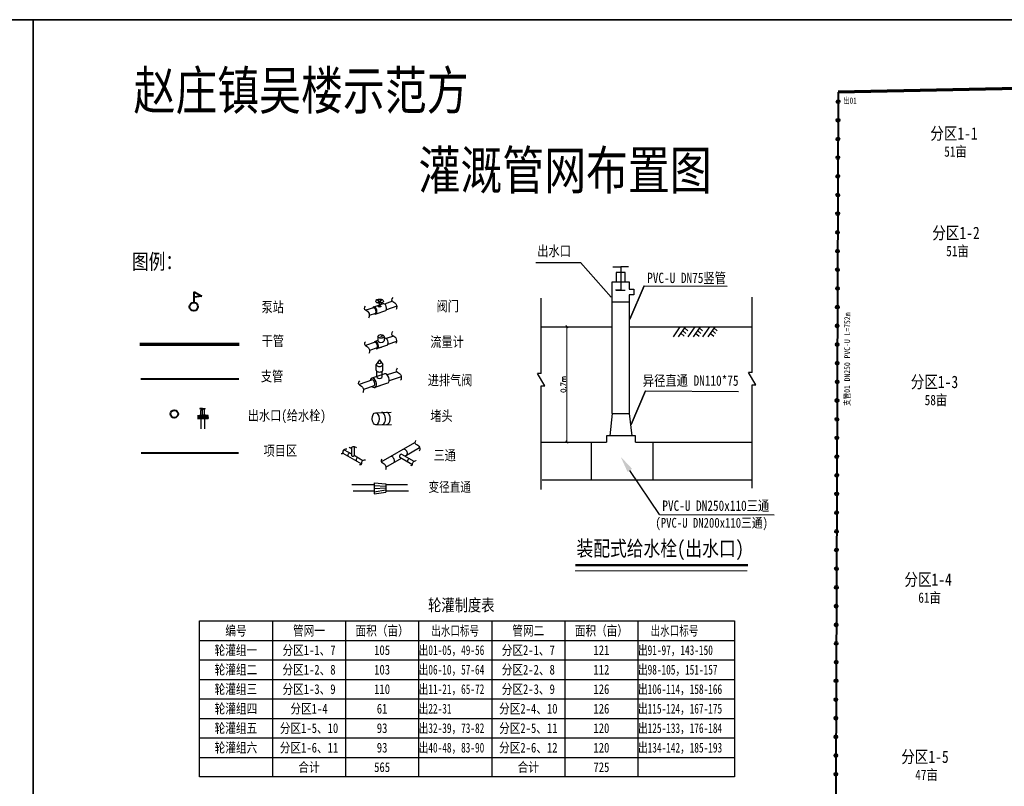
# Model space of a CAD drawing. Extents: x 464172 to 473094, y 3847158 to 3855433.
# Tile 29 of 98: x 467215 to 468023, y 3848851 to 3849480. Entities that reach past the tile are written whole.
import ezdxf
from ezdxf.enums import TextEntityAlignment as Align

# ---------------------------------------------------------------- set-up
doc = ezdxf.new("R2010")
doc.units = 0
doc.header["$PDMODE"] = 34
doc.header["$PDSIZE"] = 0.2
doc.layers.get('0').update_dxf_attribs({"linetype": 'CONTINUOUS'})
doc.layers.get('Defpoints').update_dxf_attribs({"linetype": 'CONTINUOUS'})
doc.layers.add('1', color=142, linetype='CONTINUOUS')
for name, color, linetype, lineweight in [('出水口', 3, 'CONTINUOUS', 30), ('分干管', 92, 'CONTINUOUS', 40), ('干管', 1, 'CONTINUOUS', 30), ('支管', 3, 'CONTINUOUS', 30), ('标注', 7, 'CONTINUOUS', 15)]:
    doc.layers.add(name, color=color, linetype=linetype, lineweight=lineweight)
doc.styles.add('GB', font='FangSong_GB2312.ttf', dxfattribs={"width": 0.8})
doc.styles.add('IVYGrid', font='FangSong_GB2312.ttf', dxfattribs={"width": 0.85})
doc.styles.get("Standard").update_dxf_attribs({"font": 'rs.shx', "bigfont": 'hztxt.shx'})
doc.styles.add('仿宋', font='FangSong_GB2312.ttf', dxfattribs={"width": 0.8})
doc.linetypes.add('712B', pattern='A,4,-1,4,-1,4,-1,[167,AAA.SHX,S=0.5,R=0,X=0,Y=0],8,[168,AAA.SHX,S=0.5,R=0,X=0,Y=0],-1', length=24)
doc.dimstyles.new('22', dxfattribs={"dimtxt": 2, "dimasz": 2, "dimexe": 1, "dimexo": 1, "dimgap": 1, "dimtad": 1, "dimdec": 0, "dimlfac": 10, "dimtxsty": 'Standard', "dimblk": 'OBLIQUE', "dimcen": 2.5, "dimadec": 0, "dimazin": 0, "dimtfac": 1, "dimtdec": 0, "dimtmove": 0, "dimatfit": 3, "dimldrblk": 'OBLIQUE', "dimfxl": 4, "dimfxlon": 1, "dimlwd": 15, "dimarcsym": 0})
doc.dimstyles.new('ISO-25', dxfattribs={"dimtxt": 2.5, "dimasz": 2.5, "dimexe": 1.25, "dimexo": 0.625, "dimtad": 1, "dimtxsty": 'Standard', "dimcen": 2.5, "dimadec": 0, "dimazin": 0, "dimtfac": 1, "dimtmove": 0, "dimatfit": 3, "dimfxl": 1, "dimarcsym": 0})

# ---------------------------------------------------------------- blocks, each defined once
blk = doc.blocks.new('2')
at = {"layer": '出水口', "color": 7, "lineweight": 40}
for centre in [(-606.4, 435.09), (-606.46, 417.09), (-606.55, 398.95), (-606.61, 380.95), (-606.67, 362.95), (-606.74, 344.9), (-606.8, 326.9), (-606.89, 308.77), (-606.95, 290.77), (-607.01, 272.77), (-607.08, 254.72), (-607.14, 236.72), (-607.23, 218.59), (-607.29, 200.59), (-607.35, 182.59), (-607.42, 164.54), (-607.48, 146.54), (-607.57, 128.41), (-607.63, 110.41), (-607.69, 92.41), (-607.76, 74.36), (-607.82, 56.36), (-607.91, 38.23), (-607.97, 20.23), (-608.03, 2.23), (-608.1, -15.82), (-608.16, -33.82), (-608.25, -51.96), (-608.31, -69.96), (-608.37, -87.96), (-608.44, -106), (-608.5, -124), (-608.59, -142.14), (-608.65, -160.14), (-608.71, -178.14), (-608.78, -196.18), (-608.65, -214.22)]:
    blk.add_circle(centre, 1.5, dxfattribs=at)
at = {"layer": '干管', "color": 7, "linetype": 'Continuous', "lineweight": 70, "flags": 128}
blk.add_lwpolyline([(-85.16, 454.29), (-606.4, 444.09)], dxfattribs=at)
at = {"layer": '支管', "color": 7, "lineweight": 40, "flags": 128}
blk.add_lwpolyline([(-606.4, 444.09), (-609.43, -412.72)], dxfattribs=at)
at = {"color": 7, "lineweight": 40, "insert": (-600.76, 439.03), "char_height": 6, "width": 34.7286, "attachment_point": 1}
blk.add_mtext('{\\fSimHei|b0|i0|c134|p2;\\W0.7;出01}', dxfattribs=at)
at = {"color": 7, "linetype": 'Continuous', "lineweight": 50, "attachment_point": 1}
for s, insert, char_height in [('{\\fSimSun|b0|i0|c134|p2;\\W0.8;分区1-1}', (-511.75, 410.38), 12), ('{\\fSimSun|b0|i0|c134|p2;\\W0.8;51亩}', (-497.48, 391.89), 10), ('{\\fSimSun|b0|i0|c134|p2;\\W0.8;分区1-2}', (-509.7, 314.32), 12), ('{\\fSimSun|b0|i0|c134|p2;\\W0.8;51亩}', (-495.43, 295.83), 10), ('{\\fSimSun|b0|i0|c134|p2;\\W0.8;分区1-3}', (-531.81, 170.54), 12), ('{\\fSimSun|b0|i0|c134|p2;\\W0.8;58亩}', (-517.54, 152.05), 10), ('{\\fSimSun|b0|i0|c134|p2;\\W0.8;分区1-4}', (-538.33, -20.26), 12), ('{\\fSimSun|b0|i0|c134|p2;\\W0.8;61亩}', (-524.06, -38.75), 10), ('{\\fSimSun|b0|i0|c134|p2;\\W0.8;分区1-5}', (-541.53, -191.31), 12), ('{\\fSimSun|b0|i0|c134|p2;\\W0.8;47亩}', (-527.27, -209.8), 10)]:
    blk.add_mtext(s, dxfattribs=dict(at, insert=insert, char_height=char_height))
at = {"color": 7, "lineweight": 40, "insert": (-600.12, 141.34), "char_height": 6, "width": 108.7849, "attachment_point": 1, "rotation": 89.89835}
blk.add_mtext('{\\fFangSong_GB2312|b0|i0|c134|p49;\\W0.8;支管01 DN250 PVC-U L=752m}', dxfattribs=at)
blk = doc.blocks.new('_OBLIQUE')
at = {"color": 0, "linetype": 'ByBlock'}
blk.add_line((-0.5, -0.5), (0.5, 0.5), dxfattribs=at)
blk = doc.blocks.new('*D62')
at = {"color": 0, "lineweight": -2}
for p, q in [((467663.14, 3849228.3), (467664.84, 3849228.3)), ((467663.14, 3849133.69), (467664.84, 3849133.69))]:
    blk.add_line(p, q, dxfattribs=at)
at = {"color": 0, "lineweight": 15}
blk.add_line((467663.84, 3849228.3), (467663.84, 3849133.69), dxfattribs=at)
at = {"layer": 'Defpoints', "color": 0, "lineweight": -3}
for p in [(467662.14, 3849228.3), (467662.14, 3849133.69), (467663.84, 3849133.69)]:
    blk.add_point(p, dxfattribs=at)
at = {"color": 0, "lineweight": 15, "xscale": 2, "yscale": 2, "zscale": 2}
for p, rotation in [((467663.84, 3849228.3), 90), ((467663.84, 3849133.69), 270)]:
    blk.add_blockref('_OBLIQUE', p, dxfattribs=dict(at, rotation=rotation))
at = {"color": 0, "lineweight": -3, "insert": (467660.84, 3849180.99), "char_height": 4, "attachment_point": 5, "rotation": 90}
blk.add_mtext('0.7m', dxfattribs=at)

msp = doc.modelspace()

# ---------------------------------------------------------------- hatches: boundary and pattern name
msp.add_hatch(color=256).paths.add_polyline_path([(467511.85, 3849220.97), (467512.58, 3849221.23), (467512.18, 3849220.78)])

# ---------------------------------------------------------------- linework, layer by layer
for p, q in [((467638.15, 3849281.17), (467674.96, 3849281.17)), ((467674.96, 3849281.17), (467700.06, 3849252.71)), ((467700.99, 3849265.06), (467714.82, 3849265.06)), ((467700.99, 3849157.19), (467700.99, 3849265.06)), ((467714.82, 3849265.06), (467714.82, 3849259.2)), ((467714.82, 3849259.2), (467718.84, 3849259.2)), ((467727.1, 3849262.03), (467715.48, 3849234.46)), ((467718.84, 3849259.2), (467718.84, 3849254.54)), ((467727.1, 3849262.03), (467795.43, 3849261.56)), ((467507.84, 3849250.55), (467512.23, 3849248.02)), ((467507.84, 3849248.02), (467512.23, 3849250.55)), ((467507.84, 3849248.02), (467512.23, 3849250.55)), ((467507.84, 3849250.55), (467512.23, 3849248.02)), ((467510.03, 3849245.07), (467510.03, 3849249.28)), ((467510.04, 3849245.07), (467510.04, 3849249.29)), ((467642.71, 3849189.83), (467642.71, 3849251.69)), ((467700.99, 3849248.8), (467714.82, 3849248.8)), ((467718.84, 3849254.54), (467714.82, 3849254.54)), ((467815.88, 3849190.82), (467815.88, 3849252.68)), ((467642.71, 3849228.3), (467700.99, 3849228.3)), ((467508.68, 3849220.41), (467508.68, 3849216.87)), ((467511.16, 3849220.41), (467511.99, 3849220.89)), ((467511.85, 3849220.97), (467512.58, 3849221.23)), ((467512.18, 3849220.78), (467511.85, 3849220.97)), ((467512.58, 3849221.23), (467512.18, 3849220.78)), ((467513.65, 3849220.41), (467513.65, 3849216.87)), ((467509.93, 3849201.05), (467507.14, 3849197.32)), ((467509.93, 3849201.05), (467512.73, 3849197.32)), ((467507.14, 3849192.8), (467507.14, 3849197.32)), ((467507.62, 3849187.25), (467507.62, 3849191.89)), ((467512.25, 3849187.25), (467512.25, 3849191.89)), ((467512.73, 3849192.8), (467512.73, 3849197.32)), ((467818.85, 3849180.78), (467812.9, 3849190.82)), ((467815.88, 3849190.82), (467812.9, 3849190.82)), ((467645.68, 3849179.79), (467639.73, 3849189.83)), ((467642.71, 3849189.83), (467639.73, 3849189.83)), ((467642.71, 3849094.83), (467642.71, 3849179.79)), ((467642.71, 3849179.79), (467645.68, 3849179.79)), ((467728.25, 3849175.7), (467804.72, 3849175.23)), ((467815.88, 3849095.82), (467815.88, 3849180.78)), ((467815.88, 3849180.78), (467818.85, 3849180.78)), ((467364.73, 3849161.33), (467362.65, 3849161.24)), ((467364.73, 3849160.88), (467362.66, 3849160.97)), ((467363.22, 3849156.66), (467363.22, 3849159.68)), ((467364.22, 3849160.68), (467364.73, 3849160.68)), ((467364.73, 3849153.01), (467364.73, 3849161.33)), ((467364.73, 3849161.33), (467366.82, 3849161.24)), ((467364.73, 3849160.88), (467366.8, 3849160.97)), ((467365.25, 3849160.68), (467364.73, 3849160.68)), ((467366.25, 3849156.66), (467366.25, 3849159.68)), ((467506.61, 3849157.79), (467519.55, 3849158.19)), ((467360.53, 3849155.58), (467362.92, 3849155.58)), ((467360.53, 3849155.38), (467362.92, 3849155.38)), ((467360.53, 3849154.98), (467362.92, 3849154.98)), ((467360.53, 3849154.78), (467362.92, 3849154.78)), ((467360.53, 3849154.58), (467369.38, 3849154.58)), ((467360.53, 3849153.81), (467369.38, 3849153.81)), ((467360.53, 3849153.81), (467369.38, 3849153.81)), ((467360.53, 3849153.05), (467369.38, 3849153.05)), ((467361.33, 3849153.81), (467361.33, 3849154.58)), ((467361.33, 3849153.81), (467361.33, 3849153.05)), ((467363.01, 3849155.9), (467362.85, 3849155.58)), ((467363, 3849154.58), (467362.9, 3849154.78)), ((467362.92, 3849156.23), (467363.22, 3849156.66)), ((467362.92, 3849155.9), (467362.92, 3849156.23)), ((467362.92, 3849155.9), (467364.73, 3849155.9)), ((467362.92, 3849154.78), (467362.92, 3849155.58)), ((467362.92, 3849155.18), (467364.73, 3849155.18)), ((467363.2, 3849153.03), (467363.2, 3849144.69)), ((467363.2, 3849153.01), (467366.26, 3849153.01)), ((467366.54, 3849155.9), (467364.73, 3849155.9)), ((467366.54, 3849155.18), (467364.73, 3849155.18)), ((467366.54, 3849156.23), (467366.25, 3849156.66)), ((467366.26, 3849153.01), (467366.26, 3849144.69)), ((467366.45, 3849155.9), (467366.62, 3849155.58)), ((467366.47, 3849154.58), (467366.57, 3849154.78)), ((467366.54, 3849155.9), (467366.54, 3849156.23)), ((467366.54, 3849154.78), (467366.54, 3849155.58)), ((467368.94, 3849155.58), (467366.54, 3849155.58)), ((467368.94, 3849155.38), (467366.54, 3849155.38)), ((467368.94, 3849154.98), (467366.54, 3849154.98)), ((467368.94, 3849154.78), (467366.54, 3849154.78)), ((467368.58, 3849153.81), (467368.58, 3849154.58)), ((467368.58, 3849153.81), (467368.58, 3849153.05)), ((467369.38, 3849153.81), (467369.38, 3849154.58)), ((467369.38, 3849153.81), (467369.38, 3849153.05)), ((467506.79, 3849147.82), (467519.73, 3849148.22)), ((467480.98, 3849127.46), (467487.02, 3849123.97)), ((467487.02, 3849129.29), (467487.02, 3849122.58)), ((467489, 3849129.99), (467489, 3849122.57)), ((467511.38, 3849117.38), (467538.88, 3849133.26)), ((467530.78, 3849122.19), (467542.8, 3849129.12)), ((467642.71, 3849133.69), (467696.26, 3849133.69)), ((467683.7, 3849133.69), (467683.7, 3849102.74)), ((467720, 3849133.69), (467764.38, 3849133.69)), ((467734.35, 3849133.69), (467734.35, 3849102.74)), ((467764.38, 3849133.69), (467815.88, 3849133.69)), ((467479.92, 3849124.72), (467495.25, 3849115.87)), ((467489, 3849122.83), (467496.37, 3849118.57)), ((467515.17, 3849113.18), (467527.88, 3849120.51)), ((467526.55, 3849121.28), (467537.04, 3849115.22)), ((467527.96, 3849123.82), (467538.2, 3849117.9)), ((467739.7, 3849074.29), (467715.42, 3849110.46)), ((467643.59, 3849102.74), (467697.15, 3849102.74)), ((467720.88, 3849102.74), (467765.26, 3849102.74)), ((467765.26, 3849102.74), (467815.88, 3849102.74)), ((467739.7, 3849074.29), (467833.92, 3849074.05))]:
    msp.add_line(p, q)
at = {"lineweight": 30}
for p, q in [((467701.58, 3849277.61), (467707.9, 3849277.61)), ((467707.9, 3849277.61), (467707.9, 3849258.38)), ((467714.22, 3849277.61), (467707.9, 3849277.61)), ((467707.9, 3849258.38), (467703.56, 3849258.38)), ((467704.11, 3849258.38), (467711.69, 3849258.38))]:
    msp.add_line(p, q, dxfattribs=at)
at = {"color": 7, "linetype": 'Continuous', "lineweight": 40}
for p, q in [((467357.87, 3849248.11), (467357.87, 3849257.03)), ((467357.87, 3849257.03), (467364.16, 3849253.53)), ((467364.16, 3849253.53), (467357.87, 3849252.48))]:
    msp.add_line(p, q, dxfattribs=at)
at = {"color": 7}
for p, q in [((467714.82, 3849254.54), (467714.82, 3849157.19)), ((467714.82, 3849228.3), (467815.88, 3849228.3)), ((467728.25, 3849175.7), (467716.62, 3849148.13))]:
    msp.add_line(p, q, dxfattribs=at)
at = {"color": 7, "lineweight": -3}
for p, q in [((467757.28, 3849223.04), (467760.07, 3849220.67)), ((467758.73, 3849225.15), (467761.51, 3849222.78)), ((467760.2, 3849227.3), (467762.98, 3849224.92)), ((467769.45, 3849223.04), (467772.23, 3849220.67)), ((467770.89, 3849225.15), (467773.68, 3849222.78)), ((467772.36, 3849227.3), (467775.14, 3849224.92)), ((467781.49, 3849223.04), (467784.28, 3849220.67)), ((467782.94, 3849225.15), (467785.72, 3849222.78)), ((467784.41, 3849227.3), (467787.19, 3849224.92))]:
    msp.add_line(p, q, dxfattribs=at)
at = {"color": 1, "linetype": 'Continuous', "lineweight": -3}
for p, q in [((467362.08, 3848986.98), (467801.4, 3848986.98)), ((467362.08, 3848858.98), (467362.08, 3848986.98)), ((467422.08, 3848986.98), (467422.08, 3848858.98)), ((467482.08, 3848986.98), (467482.08, 3848858.98)), ((467542.08, 3848986.98), (467542.08, 3848858.98)), ((467602.08, 3848986.98), (467602.08, 3848858.98)), ((467662.08, 3848986.98), (467662.08, 3848858.98)), ((467722.08, 3848986.98), (467722.08, 3848858.98)), ((467801.4, 3848986.98), (467801.4, 3848858.98)), ((467362.08, 3848970.98), (467801.4, 3848970.98)), ((467362.08, 3848954.98), (467801.4, 3848954.98)), ((467362.08, 3848938.98), (467801.4, 3848938.98)), ((467362.08, 3848922.98), (467801.4, 3848922.98)), ((467362.08, 3848906.98), (467801.4, 3848906.98)), ((467362.08, 3848890.98), (467801.4, 3848890.98)), ((467362.08, 3848874.98), (467801.4, 3848874.98)), ((467801.4, 3848858.98), (467362.08, 3848858.98))]:
    msp.add_line(p, q, dxfattribs=at)
at = {"color": 3, "lineweight": 35}
msp.add_lwpolyline([(465637.92, 3849480.26), (467225.52, 3849480.26), (467225.52, 3848357.6), (465637.92, 3848357.6)], close=True, dxfattribs=at)
at = {"color": 7, "lineweight": 35}
msp.add_lwpolyline([(467225.52, 3849480.26), (468813.12, 3849480.26), (468813.12, 3848357.6), (467225.52, 3848357.6)], close=True, dxfattribs=at)
msp.add_lwpolyline([(467704.16, 3849265.06), (467711.65, 3849265.06), (467711.65, 3849272.75), (467704.16, 3849272.75)], close=True)
for points in [[(467513.01, 3849247.23), (467504.98, 3849244.52)], [(467513.01, 3849247.23), (467504.98, 3849244.52)], [(467520.64, 3849249.21), (467514.01, 3849246.98)], [(467505.07, 3849243.97), (467498.76, 3849241.84)], [(467506.75, 3849239.27), (467501.52, 3849237.51)], [(467514.8, 3849241.4), (467506.92, 3849238.75)], [(467514.8, 3849241.4), (467506.92, 3849238.74)], [(467524.05, 3849245.09), (467515.59, 3849242.24)], [(467506.41, 3849215.63), (467498.41, 3849212.93)], [(467508.68, 3849216.96), (467506.26, 3849216.14)], [(467508.68, 3849216.96), (467506.26, 3849216.14)], [(467514.29, 3849218.85), (467513.65, 3849218.63)], [(467514.29, 3849218.85), (467513.65, 3849218.63)], [(467521.46, 3849220.69), (467515.27, 3849218.61)], [(467515.74, 3849218.77), (467515.27, 3849218.61)], [(467523.92, 3849216.26), (467516.88, 3849213.89)], [(467508.04, 3849210.91), (467501.66, 3849208.76)], [(467516.5, 3849213.28), (467508.2, 3849210.36)], [(467511.17, 3849211.36), (467508.2, 3849210.36)], [(467517.37, 3849214.05), (467516.88, 3849213.89)], [(467524.21, 3849191.43), (467516.35, 3849188.78)], [(467504.12, 3849184.66), (467493.12, 3849180.96)], [(467514.27, 3849189.77), (467503.57, 3849186.17)], [(467527.77, 3849187.36), (467517.9, 3849184.04)], [(467505.57, 3849179.89), (467496.67, 3849176.89)], [(467515.77, 3849181.71), (467506.16, 3849178.48)], [(467510.71, 3849180), (467506.16, 3849178.47)], [(467516.65, 3849182.01), (467515.77, 3849181.71)], [(467516.65, 3849182), (467515.77, 3849181.71)], [(467720, 3849133.69), (467720, 3849138.91), (467696.26, 3849138.91), (467696.26, 3849133.69)], [(467697.15, 3849102.74), (467697.15, 3849102.74), (467720.88, 3849102.74), (467720.88, 3849102.74)], [(467505.46, 3849098.72), (467487.34, 3849098.72)], [(467505.61, 3849093.42), (467488.24, 3849093.42)], [(467505.42, 3849100.22), (467505.67, 3849091.11)], [(467505.42, 3849100.22), (467515.05, 3849099.47)], [(467505.48, 3849098.17), (467515.11, 3849097.49)], [(467505.55, 3849095.67), (467515.14, 3849096.07)], [(467505.62, 3849092.94), (467515.19, 3849094.54)], [(467515.05, 3849099.47), (467515.24, 3849092.66)], [(467532.95, 3849098.72), (467515.07, 3849098.72)], [(467533.85, 3849093.42), (467515.22, 3849093.42)], [(467505.67, 3849091.11), (467515.24, 3849092.66)]]:
    msp.add_lwpolyline(points)
at = {"color": 7, "lineweight": -3, "flags": 128}
for points in [[(467756.53, 3849228.3), (467750.86, 3849220.02)], [(467760.88, 3849228.3), (467755.21, 3849220.02)], [(467768.7, 3849228.3), (467763.03, 3849220.02)], [(467773.05, 3849228.3), (467767.38, 3849220.02)], [(467780.75, 3849228.3), (467775.08, 3849220.02)], [(467785.09, 3849228.3), (467779.42, 3849220.02)], [(467700.99, 3849157.19), (467698.88, 3849138.91)], [(467700.99, 3849157.19), (467714.82, 3849157.19)], [(467714.82, 3849157.19), (467717.11, 3849138.91)]]:
    msp.add_lwpolyline(points, dxfattribs=at)
at = {"color": 7, "linetype": 'Continuous', "lineweight": 70, "flags": 128}
msp.add_lwpolyline([(467313.13, 3849213.95), (467394.6, 3849213.95)], dxfattribs=at)
at = {"color": 7, "lineweight": 40, "flags": 128}
msp.add_lwpolyline([(467313.99, 3849185.61), (467394.59, 3849185.61)], dxfattribs=at)
at = {"color": 3, "lineweight": -3, "flags": 128}
msp.add_lwpolyline([(467717.86, 3849138.91), (467717.86, 3849138.91)], dxfattribs=at)
at = {"color": 7, "linetype": '712B', "lineweight": 40, "ltscale": 3, "flags": 128}
msp.add_lwpolyline([(467314.28, 3849124.82), (467394.16, 3849124.82)], dxfattribs=at)
at = {"color": 7, "linetype": 'Continuous', "lineweight": 40}
msp.add_circle((467357.48, 3849244.75), 3.38, dxfattribs=at)
at = {"color": 7, "lineweight": 40}
msp.add_circle((467341.42, 3849156.83), 3.15, dxfattribs=at)
for centre in [(467362.52, 3849155.18), (467366.95, 3849155.18)]:
    msp.add_circle(centre, 0.174)
for centre, radius, start, end in [((467362.7, 3849161.11), 0.143, 112.26737, 253.97459), ((467364.22, 3849159.68), 1.01, 90, 180), ((467365.25, 3849159.68), 1.01, 0, 90), ((467366.77, 3849161.11), 0.143, 286.02541, 67.73263), ((467368.94, 3849155.18), 0.402, 270, 90), ((467368.94, 3849155.18), 0.201, 270, 90)]:
    msp.add_arc(centre, radius, start, end)
for centre, major_axis, ratio in [((467510.04, 3849249.29), (-3.1, 0), 0.57735), ((467510.03, 3849249.28), (-3.1, 0), 0.57735), ((467510.03, 3849245.07), (-1.16, 0), 0.57735), ((467510.04, 3849245.07), (-1.16, 0), 0.57735), ((467511.16, 3849220.41), (-2.48, 0), 0.57735), ((467511.16, 3849220.41), (-2.48, 0), 0.57735), ((467506.79, 3849152.8), (-0.18, 4.98), 0.572867)]:
    msp.add_ellipse(centre, major_axis=major_axis, ratio=ratio)
for centre, major_axis, ratio, start_param, end_param in [((467513.83, 3849244.29), (-0.97, 2.9), 0.57735, 3.141593, 6.283185), ((467513.83, 3849244.29), (-0.97, 2.9), 0.57735, 3.141593, 6.283185), ((467505.95, 3849241.64), (-0.97, 2.9), 0.57735, 2.52969, 6.902224), ((467505.95, 3849241.64), (-0.97, 2.9), 0.57735, 2.52969, 6.902224), ((467501.56, 3849240.15), (5.36, 1.81), 0.766393, 5.670193, 6.901454), ((467501.56, 3849240.16), (5.36, 1.81), 0.766393, 5.670193, 6.896177), ((467507.23, 3849213.26), (-0.97, 2.9), 0.57735, 2.52969, 6.902224), ((467507.23, 3849213.26), (-0.97, 2.9), 0.57735, 2.52969, 6.902224), ((467502.84, 3849211.77), (5.36, 1.81), 0.766393, 5.670193, 6.901454), ((467511.16, 3849216.87), (-2.48, 0), 0.57735, 0, 3.141593), ((467515.11, 3849215.91), (-0.97, 2.9), 0.57735, 3.416798, 6.283185), ((467509.94, 3849199.03), (-1.4, 0), 0.57735, 5.79581, 9.936561), ((467509.93, 3849197.32), (-2.8, 0), 0.57735, 0, 3.141593), ((467509.93, 3849192.8), (-2.8, 0), 0.57735, 0, 3.141593), ((467504.87, 3849182.33), (-1.3, 3.85), 0.57735, 2.244477, 7.206694), ((467504.87, 3849182.33), (-1.3, 3.85), 0.57735, 2.52969, 6.902224), ((467504.34, 3849182.15), (-0.84, 2.51), 0.59438, 3.429768, 5.898016), ((467509.93, 3849187.25), (-2.31, 0), 0.57735, 6.246194, 9.424778), ((467509.93, 3849187.25), (-2.31, 0), 0.57735, 0, 3.178584), ((467515.36, 3849185.86), (-1.3, 3.85), 0.57735, 3.141593, 6.283185), ((467511.92, 3849152.98), (-0.18, 4.98), 0.572867, 3.117355, 6.307423), ((467515.85, 3849153.12), (-0.18, 4.98), 0.572867, 3.117355, 6.307423), ((467530.87, 3849125.33), (1.4, -2.42), 0.583876, 6.175708, 9.575381), ((467484.97, 3849123.47), (-0.73, -1.26), 0.57735, 3.102165, 6.384278), ((467488.01, 3849122.59), (-0.998, 0), 0.563581, 6.174869, 9.513451), ((467491.71, 3849119.63), (-0.73, -1.26), 0.57735, 3.102165, 6.384278), ((467520.35, 3849119.36), (1.4, -2.42), 0.583876, 6.175708, 9.575381), ((467527.44, 3849122.43), (-0.74, -1.28), 0.57735, 2.957122, 6.507886), ((467533.93, 3849118.67), (-0.74, -1.28), 0.57735, 2.957122, 6.507886)]:
    msp.add_ellipse(centre, major_axis=major_axis, ratio=ratio, start_param=start_param, end_param=end_param)
for points, start_tangent, end_tangent in [([(467520.74, 3849252.21), (467519.9, 3849250.21), (467522.58, 3849247.98), (467524.01, 3849243.65), (467523.5, 3849242.43)], (-0.558751, -0.829336), (-0.735165, -0.677888)), ([(467498.18, 3849245.27), (467497.34, 3849243.27), (467500.02, 3849241.04), (467501.45, 3849236.71), (467500.94, 3849235.5)], (-0.558751, -0.829336), (-0.735165, -0.677888)), ([(467520.59, 3849224.29), (467519.76, 3849222.29), (467522.43, 3849220.05), (467523.87, 3849215.73), (467523.36, 3849214.51)], (-0.558751, -0.829336), (-0.735165, -0.677888)), ([(467498.33, 3849216.06), (467497.49, 3849214.06), (467500.17, 3849211.83), (467501.6, 3849207.5), (467501.09, 3849206.28)], (-0.558751, -0.829336), (-0.735165, -0.677888)), ([(467524.48, 3849194.3), (467523.64, 3849192.3), (467526.32, 3849190.07), (467527.75, 3849185.74), (467527.24, 3849184.53)], (-0.558751, -0.829336), (-0.735165, -0.677888)), ([(467493.38, 3849183.84), (467492.54, 3849181.84), (467495.21, 3849179.61), (467496.65, 3849175.28), (467496.14, 3849174.07)], (-0.558751, -0.829336), (-0.735165, -0.677888)), ([(467539.6, 3849134.95), (467538.92, 3849133.1), (467541.44, 3849131.18), (467542.92, 3849127.31), (467542.51, 3849126.18)], (-0.520829, -0.853661), (-0.703886, -0.710313)), ([(467478.35, 3849124.35), (467479.63, 3849124.35), (467480.24, 3849126.32), (467482.27, 3849128.09), (467483.04, 3849128.09)], (0.980871, -0.19466), (0.909406, -0.415909)), ([(467485.04, 3849129.83), (467485.9, 3849128.89), (467487.76, 3849129.77), (467490.44, 3849129.46), (467490.96, 3849128.88)], (0.517157, -0.85589), (0.305529, -0.952183)), ([(467493.64, 3849115.39), (467494.92, 3849115.39), (467495.52, 3849117.36), (467497.55, 3849119.13), (467498.33, 3849119.13)], (0.980871, -0.19466), (0.909406, -0.415909)), ([(467511.85, 3849119.69), (467511.17, 3849117.84), (467513.69, 3849115.92), (467515.17, 3849112.05), (467514.76, 3849110.92)], (-0.520829, -0.853661), (-0.703886, -0.710313)), ([(467535.4, 3849114.67), (467536.68, 3849114.67), (467537.29, 3849116.64), (467539.32, 3849118.41), (467540.09, 3849118.41)], (0.980871, -0.19466), (0.909406, -0.415909))]:
    msp.add_spline(points, degree=3, dxfattribs=dict(start_tangent=start_tangent, end_tangent=end_tangent))
at = {"color": 7, "linetype": 'Continuous'}
msp.add_solid([(467713.55, 3849109.21), (467707.89, 3849121.69), (467717.29, 3849111.72)], dxfattribs=at)
at = {"layer": '分干管', "color": 7, "const_width": 1.98, "flags": 128}
msp.add_lwpolyline([(467670.65, 3849032.62), (467812.39, 3849032.62)], dxfattribs=at)
at = {"layer": '分干管', "color": 7, "lineweight": 0, "flags": 128}
msp.add_lwpolyline([(467670.65, 3849028.11), (467811.79, 3849028.11)], dxfattribs=at)

# ---------------------------------------------------------------- block references
at = {"color": 1, "linetype": 'Continuous', "lineweight": -3, "xscale": 0.8000000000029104, "yscale": 0.8500000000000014, "zscale": 0.8}
msp.add_blockref('2', (468371.46, 3849043.25), dxfattribs=at)

# ---------------------------------------------------------------- texts
at = {"style": 'GB', "width": 0.8}
msp.add_text('装配式给水栓(出水口)', height=12.6, dxfattribs=at).set_placement((467671.65, 3849040.15))
at = {"color": 7, "linetype": 'Continuous', "lineweight": -3, "style": 'IVYGrid'}
for s, width, p in [('编号', 0.8, (467392.08, 3848978.98)), ('管网一', 0.8, (467452.08, 3848978.98)), ('面积（亩）', 0.8, (467512.08, 3848978.98)), ('出水口标号', 0.7, (467572.08, 3848978.98)), ('管网二', 0.8, (467632.08, 3848978.98)), ('面积（亩）', 0.8, (467692.08, 3848978.98)), ('出水口标号', 0.7, (467752.08, 3848978.98)), ('轮灌组一', 0.8, (467392.08, 3848962.98)), ('分区1-1、7', 0.8, (467452.08, 3848962.98)), ('105', 0.8, (467512.08, 3848962.98)), ('分区2-1、7', 0.8, (467632.08, 3848962.98)), ('121', 0.8, (467692.08, 3848962.98)), ('轮灌组二', 0.8, (467392.08, 3848946.98)), ('分区1-2、8', 0.8, (467452.08, 3848946.98)), ('103', 0.8, (467512.08, 3848946.98)), ('分区2-2、8', 0.8, (467632.08, 3848946.98)), ('112', 0.8, (467692.08, 3848946.98)), ('轮灌组三', 0.8, (467392.08, 3848930.98)), ('分区1-3、9', 0.8, (467452.08, 3848930.98)), ('110', 0.8, (467512.08, 3848930.98)), ('分区2-3、9', 0.8, (467632.08, 3848930.98)), ('126', 0.8, (467692.08, 3848930.98)), ('轮灌组四', 0.8, (467392.08, 3848914.98)), ('分区1-4', 0.8, (467452.08, 3848914.98)), ('61', 0.8, (467512.08, 3848914.98)), ('分区2-4、10', 0.8, (467632.08, 3848914.98)), ('126', 0.8, (467692.08, 3848914.98)), ('轮灌组五', 0.8, (467392.08, 3848898.98)), ('分区1-5、10', 0.8, (467452.08, 3848898.98)), ('93', 0.8, (467512.08, 3848898.98)), ('分区2-5、11', 0.8, (467632.08, 3848898.98)), ('120', 0.8, (467692.08, 3848898.98)), ('轮灌组六', 0.8, (467392.08, 3848882.98)), ('分区1-6、11', 0.8, (467452.08, 3848882.98)), ('93', 0.8, (467512.08, 3848882.98)), ('分区2-6、12', 0.8, (467632.08, 3848882.98)), ('120', 0.8, (467692.08, 3848882.98)), ('合计', 0.8, (467452.08, 3848866.98)), ('565', 0.8, (467512.08, 3848866.98)), ('合计', 0.8, (467632.08, 3848866.98)), ('725', 0.8, (467692.08, 3848866.98))]:
    msp.add_text(s, height=8, dxfattribs=dict(at, width=width)).set_placement(p, align=Align.MIDDLE_CENTER)
at = {"color": 7, "linetype": 'Continuous', "lineweight": -3, "style": 'IVYGrid', "width": 0.7}
for s, p in [('出01-05，49-56', (467542.18, 3848962.98)), ('出91-97，143-150', (467722.18, 3848962.98)), ('出06-10，57-64', (467542.18, 3848946.98)), ('出98-105，151-157', (467722.18, 3848946.98)), ('出11-21，65-72', (467542.18, 3848930.98)), ('出106-114，158-166', (467722.18, 3848930.98)), ('出22-31', (467542.18, 3848914.98)), ('出115-124，167-175', (467722.18, 3848914.98)), ('出32-39，73-82', (467542.18, 3848898.98)), ('出125-133，176-184', (467722.18, 3848898.98)), ('出40-48，83-90', (467542.18, 3848882.98)), ('出134-142，185-193', (467722.18, 3848882.98))]:
    msp.add_text(s, height=8, dxfattribs=at).set_placement(p, align=Align.MIDDLE_LEFT)
at = {"color": 7, "linetype": 'Continuous', "lineweight": 50, "char_height": 31.5, "attachment_point": 1}
for s, insert, width in [('{\\fSimSun|b0|i0|c134|p2;\\W0.8;赵庄镇吴楼示范方}', (467308.06, 3849437.99), 382.2095), ('{\\fSimSun|b0|i0|c134|p2;\\W0.8;灌溉管网布置图}', (467542, 3849372.53), 459.2517)]:
    msp.add_mtext(s, dxfattribs=dict(at, insert=insert, width=width))
at = {"color": 7, "linetype": 'Continuous', "lineweight": 50, "attachment_point": 1}
for s, insert, char_height in [('{\\fSimSun|b0|i0|c134|p2;\\W0.8;图例：}', (467306.71, 3849288.12), 12.6), ('{\\fSimSun|b0|i0|c134|p2;\\W0.8;泵站}', (467413.1, 3849248.65), 8.4), ('{\\fSimSun|b0|i0|c134|p2;\\W0.8;阀门}', (467556.78, 3849249.37), 8.4), ('{\\fSimSun|b0|i0|c134|p2;\\W0.8;干管}', (467413.15, 3849220.94), 8.4), ('{\\fSimSun|b0|i0|c134|p2;\\W0.8; 流量计}', (467547.1, 3849220.18), 8.4), ('{\\fSimSun|b0|i0|c134|p2;\\W0.8;支管}', (467412.53, 3849191.9), 8.4), ('{\\fSimSun|b0|i0|c134|p2;\\W0.8;进排气阀}', (467549.55, 3849188.7), 8.4), ('{\\fSimSun|b0|i0|c134|p2;\\W0.8;出水口(给水栓)}', (467401.82, 3849159.74), 8.4), ('{\\fSimSun|b0|i0|c134|p2;\\W0.8;堵头}', (467551.67, 3849159.4), 8.4), ('{\\fSimSun|b0|i0|c134|p2;\\W0.8;项目区}', (467414.8, 3849130.86), 8.4), ('{\\fSimSun|b0|i0|c134|p2;\\W0.8;三通}', (467554.23, 3849127.07), 8.4), ('{\\fSimSun|b0|i0|c134|p2;\\W0.8;变径直通}', (467550.12, 3849100.85), 8), ('{\\fSimSun|b0|i0|c134|p2;\\W0.8;轮灌制度表}', (467549.8, 3849004.94), 10)]:
    msp.add_mtext(s, dxfattribs=dict(at, insert=insert, char_height=char_height))
at = {"layer": '1', "color": 0, "linetype": 'Continuous', "style": '仿宋', "width": 0.8}
for s, height, p in [('出水口', 8.483, (467639.41, 3849286.27)), (' PVC-U DN75竖管', 8.4827, (467725.03, 3849264.18)), ('异径直通 DN110*75', 8.4827, (467726.08, 3849179.89)), ('PVC-U DN250x110三通', 8.4827, (467742.1, 3849077.28)), ('(PVC-U DN200x110三通)', 8.0787, (467736.42, 3849063.44))]:
    msp.add_text(s, height=height, dxfattribs=at).set_placement(p)

# ---------------------------------------------------------------- dimensions: what is measured, and where the dimension line sits
at = {"color": 7, "lineweight": -3}
dim = msp.add_linear_dim(base=(467663.84, 3849133.69), p1=(467662.14, 3849228.3), p2=(467662.14, 3849133.69), angle=90, text='0.7m', dimstyle='22', override={"dimtxt": 4}, dxfattribs=at)
dim.commit()
dim.dimension.update_dxf_attribs({"geometry": '*D62', "text_midpoint": (467660.84, 3849180.99)})

# ---------------------------------------------------------------- leaders
at = {"layer": '标注'}
for points in [[(467700.06, 3849252.71), (467674.96, 3849281.17)], [(467715.48, 3849234.46), (467727.1, 3849262.03)]]:
    msp.add_leader(points, dimstyle='ISO-25', override={"dimgap": 0.625, "dimtad": 0}, dxfattribs=at)
at = {"layer": '标注', "color": 7}
msp.add_leader([(467716.62, 3849148.13), (467728.25, 3849175.7)], dimstyle='ISO-25', override={"dimgap": 0.625, "dimtad": 0}, dxfattribs=at)

doc.saveas('drawing.dxf')
